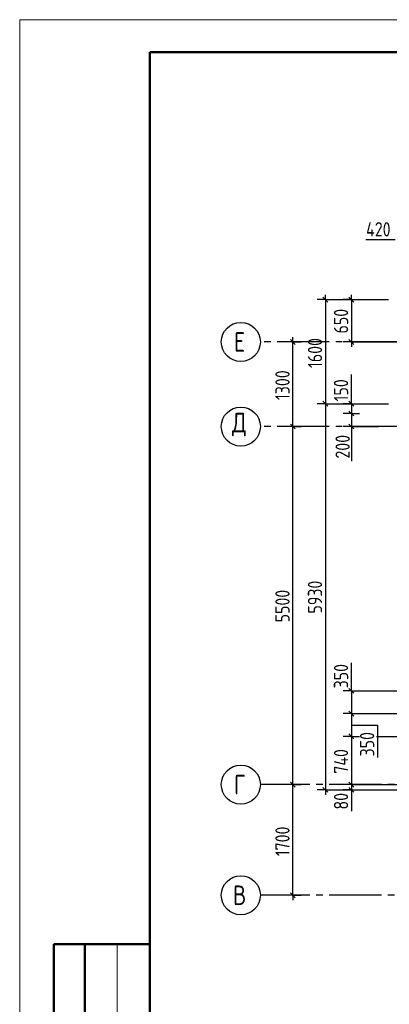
# Model space of a CAD drawing. Header units: millimetres. Extents: x 40580 to 1168286, y -220995 to 81020.
# Tile 2 of 194: x 215068 to 220751, y -113793 to -98668. Entities that reach past the tile are written whole.
import ezdxf

# ---------------------------------------------------------------- set-up
doc = ezdxf.new("R2010")
doc.units = ezdxf.units.MM
doc.linetypes.add('______5', pattern=[1100, 800, -100, 100, -100])
doc.linetypes.add('CENTER', pattern=[2, 1.25, -0.25, 0.25, -0.25])
doc.layers.add('Standard', color=7, linetype='Continuous', lineweight=25)
doc.layers.add('ОСИ', color=7, linetype='CENTER', lineweight=15)
doc.layers.add('Размерная выноска', color=7, linetype='Continuous')
doc.styles.add('GOST 2.304-81', font='txt')
doc.styles.add('ISOCPEUR', font='isocpeur.ttf')

msp = doc.modelspace()

# ---------------------------------------------------------------- linework, layer by layer
at = {"layer": 'Standard', "color": 251, "linetype": 'Continuous', "lineweight": -3, "true_color": 0x656565, "transparency": 33554687}
for p, q in [((219768.3, -102968.4), (219643.3, -102968.4)), ((219768.3, -102968.4), (219893.3, -102968.4)), ((219768.3, -102968.4), (220738.3, -102968.4)), ((220168.3, -102968.4), (220043.3, -102968.4)), ((220168.3, -102968.4), (220293.3, -102968.4)), ((220168.3, -102968.4), (220738.3, -102968.4)), ((219268.3, -103618.4), (219143.3, -103618.4)), ((219268.3, -103618.4), (219393.3, -103618.4)), ((219268.3, -103618.4), (219268.3, -103618.4)), ((220168.3, -103618.4), (220043.3, -103618.4)), ((220168.3, -103618.4), (220293.3, -103618.4)), ((220168.3, -103618.4), (221068.3, -103618.4)), ((219768.3, -104568.4), (219643.3, -104568.4)), ((219768.3, -104568.4), (219893.3, -104568.4)), ((219768.3, -104568.4), (220738.3, -104568.4)), ((220168.3, -104568.4), (220043.3, -104568.4)), ((220168.3, -104568.4), (220293.3, -104568.4)), ((220168.3, -104568.4), (220270.7, -104568.4)), ((220555.6, -104568.4), (220738.3, -104568.4)), ((220168.3, -104718.4), (220043.3, -104718.4)), ((220168.3, -104718.4), (220293.3, -104718.4)), ((219268.3, -104918.4), (219143.3, -104918.4)), ((219268.3, -104918.4), (219393.3, -104918.4)), ((219268.3, -104918.4), (219268.3, -104918.4)), ((220168.3, -104918.4), (220043.3, -104918.4)), ((220168.3, -104918.4), (220293.3, -104918.4)), ((220168.3, -108978.4), (220043.3, -108978.4)), ((220168.3, -108978.4), (220293.3, -108978.4)), ((220168.3, -108978.4), (221248.3, -108978.4)), ((220168.3, -109328.4), (220043.3, -109328.4)), ((220168.3, -109328.4), (220293.3, -109328.4)), ((220168.3, -109678.4), (220043.3, -109678.4)), ((220168.3, -109678.4), (220293.3, -109678.4)), ((220168.3, -109678.4), (220267.5, -109678.4)), ((220552.4, -109678.4), (221068.3, -109678.4)), ((219268.3, -110418.4), (219143.3, -110418.4)), ((219268.3, -110418.4), (219393.3, -110418.4)), ((219268.3, -110418.4), (219268.3, -110418.4)), ((219768.3, -110498.4), (219643.3, -110498.4)), ((219768.3, -110498.4), (219893.3, -110498.4)), ((219768.3, -110498.4), (222048.3, -110498.4)), ((220168.3, -110418.4), (220043.3, -110418.4)), ((220168.3, -110498.4), (220043.3, -110498.4)), ((220168.3, -110418.4), (220293.3, -110418.4)), ((220168.3, -110418.4), (222048.3, -110418.4)), ((220168.3, -110498.4), (220293.3, -110498.4)), ((220168.3, -110498.4), (222048.3, -110498.4)), ((219268.3, -112118.4), (219143.3, -112118.4)), ((219268.3, -112118.4), (219393.3, -112118.4)), ((219268.3, -112118.4), (219268.3, -112118.4))]:
    msp.add_line(p, q, dxfattribs=at)
at = {"layer": 'Standard', "color": 7, "linetype": 'Continuous', "lineweight": 25, "transparency": 33554687}
for p, q in [((219730.8, -102930.9), (219805.8, -103005.9)), ((220130.8, -102930.9), (220205.8, -103005.9)), ((219305.8, -103655.9), (219230.8, -103580.9)), ((220130.8, -103580.9), (220205.8, -103655.9)), ((219730.8, -104530.9), (219805.8, -104605.9)), ((220130.8, -104530.9), (220205.8, -104605.9)), ((220130.8, -104680.9), (220205.8, -104755.9)), ((219305.8, -104955.9), (219230.8, -104880.9)), ((220130.8, -104880.9), (220205.8, -104955.9)), ((220130.8, -108940.9), (220205.8, -109015.9)), ((220130.8, -109290.9), (220205.8, -109365.9)), ((220130.8, -109640.9), (220205.8, -109715.9)), ((219305.8, -110455.9), (219230.8, -110380.9)), ((220130.8, -110380.9), (220205.8, -110455.9)), ((219730.8, -110460.9), (219805.8, -110535.9)), ((220130.8, -110460.9), (220205.8, -110535.9)), ((219305.8, -112155.9), (219230.8, -112080.9))]:
    msp.add_line(p, q, dxfattribs=at)
at = {"layer": 'Standard', "color": 7, "linetype": 'Continuous', "lineweight": -3, "transparency": 33554687}
for p, q in [((219768.3, -102968.4), (219768.3, -102893.4)), ((220168.3, -102968.4), (220168.3, -102893.4)), ((219268.3, -103618.4), (219268.3, -103543.4)), ((219268.3, -104918.4), (219268.3, -103618.4)), ((220168.3, -103618.4), (220168.3, -103693.4)), ((220168.3, -104568.4), (220168.3, -104493.4)), ((219768.3, -104568.4), (219768.3, -110498.4)), ((219268.3, -110418.4), (219268.3, -104918.4)), ((220168.3, -108978.4), (220168.3, -108903.4)), ((220168.3, -109328.4), (220168.3, -109678.4)), ((220168.3, -109678.4), (220168.3, -110418.4)), ((219768.3, -110498.4), (219768.3, -110573.4)), ((220168.3, -110418.4), (220168.3, -110498.4)), ((220168.3, -110498.4), (220168.3, -110573.4)), ((219268.3, -112118.4), (219268.3, -112193.4))]:
    msp.add_line(p, q, dxfattribs=at)
at = {"layer": 'Standard', "color": 7, "linetype": 'Continuous', "lineweight": 50, "transparency": 33554687}
for p, q in [((217068.3, -112868.4), (215595.1, -112868.4)), ((215595.1, -112868.4), (215595.1, -119368.4)), ((215595.1, -112868.4), (215595.1, -119368.4)), ((216068.3, -112868.4), (216068.3, -119368.4))]:
    msp.add_line(p, q, dxfattribs=at)
at = {"layer": 'Standard', "color": 7, "linetype": 'Continuous', "lineweight": 13, "transparency": 33554687}
msp.add_line((216568.3, -112868.4), (216568.3, -119368.4), dxfattribs=at)
msp.add_lwpolyline([(215068.3, -128368.4), (257068.3, -128368.4), (257068.3, -98668.4), (215068.3, -98668.4), (215068.3, -128368.4)], close=True, dxfattribs=at)
at = {"layer": 'Standard', "color": 7, "linetype": 'Continuous', "lineweight": 50, "transparency": 33554687}
msp.add_lwpolyline([(217068.3, -99168.4), (256568.3, -99168.4), (256568.3, -127868.4), (217068.3, -127868.4), (217068.3, -99168.4)], close=True, dxfattribs=at)
at = {"layer": 'Standard', "color": 7, "linetype": 'Continuous', "lineweight": -3, "transparency": 33554687}
for points in [[(219768.3, -102968.4), (219768.3, -104123), (219768.3, -104123), (219768.3, -104568.4)], [(220168.3, -102968.4), (220168.3, -103593.7), (220168.3, -103593.7), (220168.3, -103618.4)], [(220168.3, -104568.4), (220168.3, -104634.6), (220168.3, -104634.6), (220168.3, -104658), (220168.3, -104658), (220168.3, -104718.4)], [(220168.3, -104718.4), (220168.3, -104729.8), (220168.3, -104729.8), (220168.3, -104889.6), (220168.3, -104889.6), (220168.3, -105450.8)], [(220168.3, -108978.4), (220168.3, -109040), (220168.3, -109040), (220168.3, -109152.6), (220168.3, -109152.6), (220168.3, -109328.4)], [(219268.3, -112118.4), (219268.3, -111615.3), (219268.3, -111615.3), (219268.3, -110418.4)]]:
    msp.add_lwpolyline(points, dxfattribs=at)
at = {"layer": 'Standard', "color": 251, "linetype": 'Continuous', "lineweight": -3, "true_color": 0x656565, "transparency": 33554687}
for points in [[(220168.3, -104718.4), (220175.5, -104718.4), (220175.5, -104718.4), (220219.1, -104718.4), (220219.1, -104718.4), (220270.7, -104718.4)], [(220168.3, -104918.4), (220206.9, -104918.4), (220206.9, -104918.4), (220306.9, -104918.4), (220306.9, -104918.4), (220586.8, -104918.4)], [(220168.3, -109328.4), (220287.3, -109328.4), (220287.3, -109328.4), (221248.3, -109328.4)]]:
    msp.add_lwpolyline(points, dxfattribs=at)
at = {"layer": 'ОСИ', "color": 8, "linetype": '______5', "lineweight": -3, "transparency": 33554687}
for p, q in [((250628.3, -103618.4), (218768.3, -103618.4)), ((250628.3, -104918.4), (218768.3, -104918.4)), ((250628.3, -104918.4), (218768.3, -104918.4)), ((250328.3, -110418.4), (218768.3, -110418.4)), ((250328.3, -112118.4), (218768.3, -112118.4))]:
    msp.add_line(p, q, dxfattribs=at)
at = {"layer": 'ОСИ', "color": 7, "linetype": 'Continuous', "lineweight": -3, "transparency": 33554687}
for centre in [(218468.3, -103618.4), (218468.3, -104918.4), (218468.3, -104918.4), (218468.3, -110418.4), (218468.3, -112118.4)]:
    msp.add_circle(centre, 300, dxfattribs=at)
at = {"layer": 'Размерная выноска', "color": 7, "linetype": 'Continuous', "lineweight": 25, "transparency": 33554687}
for p, q in [((220838.3, -102048.4), (220388.3, -102048.4)), ((220168.3, -104518.4), (220168.3, -104118.4)), ((220168.3, -108978.4), (220168.3, -108548.4)), ((220168.3, -110498.4), (220168.3, -110828.4))]:
    msp.add_line(p, q, dxfattribs=at)
msp.add_lwpolyline([(220168.3, -109503.4), (220568.3, -109503.4), (220568.3, -110003.4)], dxfattribs=at)

# ---------------------------------------------------------------- texts
at = {"layer": 'Standard', "color": 7, "linetype": 'Continuous', "lineweight": 25, "transparency": 33554687, "insert": (220394.2, -101998.4), "char_height": 220, "width": 531.973, "attachment_point": 7, "style": 'GOST 2.304-81'}
msp.add_mtext('420', dxfattribs=at)
at = {"layer": 'Standard', "color": 7, "linetype": 'Continuous', "lineweight": 25, "transparency": 33554687, "char_height": 220, "attachment_point": 7, "rotation": 90, "style": 'GOST 2.304-81'}
for s, insert, width in [('650', (220118.3, -103488.9), 516.39), ('1600', (219718.3, -104018.7), 625.735), ('1300', (219218.3, -104510.8), 610.171), ('150', (220118.3, -104530.9), 469.509), ('200', (220143.3, -105410.4), 531.967), ('5930', (219718.3, -107791.5), 641.476), ('5500', (219218.3, -107926.5), 641.476), ('350', (220118.3, -108940.9), 500.814), ('350', (220519.4, -109986.2), 500.826), ('740', (220118.3, -110251.7), 531.96), ('80', (220118.3, -110801.9), 391.317), ('1700', (219218.3, -111518.7), 625.735)]:
    msp.add_mtext(s, dxfattribs=dict(at, insert=insert, width=width))
at = {"layer": 'ОСИ', "color": 7, "linetype": 'Continuous', "lineweight": 25, "transparency": 33554687, "char_height": 300, "attachment_point": 7, "style": 'ISOCPEUR'}
for s, insert, width in [('\\W0.78;Е', (218363.3, -103768.4), 326.834), ('\\W0.82;Д', (218333.3, -105068.4), 392.649), ('\\W0.78;Г', (218363.3, -110568.4), 326.834), ('\\W0.80;В', (218348.3, -112268.4), 359.83)]:
    msp.add_mtext(s, dxfattribs=dict(at, insert=insert, width=width))

doc.saveas('drawing.dxf')
